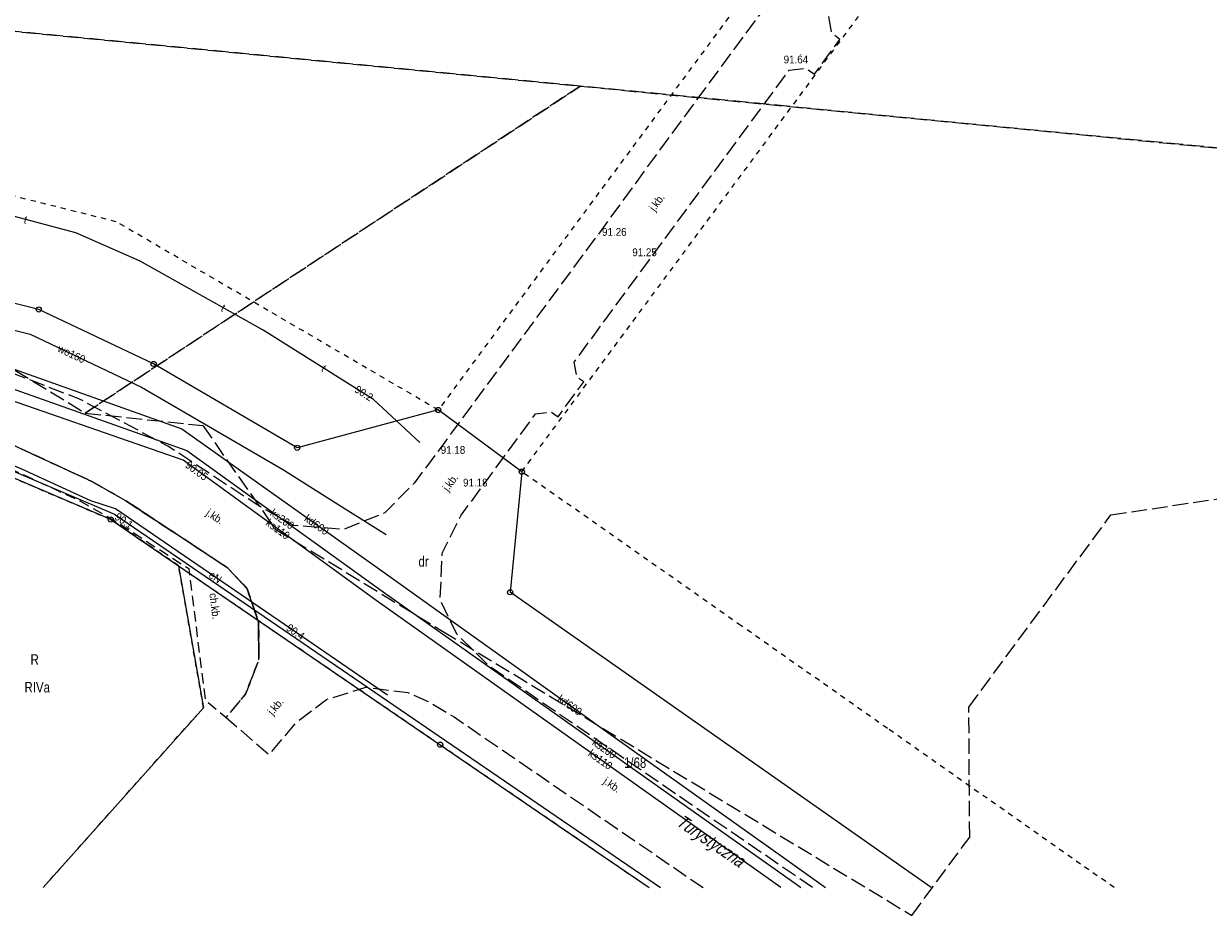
# Model space of a CAD drawing. Header units: metres. Extents: x 6540907 to 6541833, y 5893434 to 5894895.
# Tile 104 of 256: x 6541257 to 6541371, y 5893989 to 5894075. Entities that reach past the tile are written whole.
import ezdxf
from ezdxf.enums import TextEntityAlignment as Align

# ---------------------------------------------------------------- set-up
doc = ezdxf.new("R2010")
doc.units = ezdxf.units.M
doc.header["$MEASUREMENT"] = 0
for name, pattern in [('1.0_0.5', [1.5, 1, -0.5]), ('1.5_0.5', [2, 1.5, -0.5]), ('219-500', [0, 0]), ('egkk-500', [2, 1.5, -0.5]), ('egug-500', [1, 0.5, -0.5])]:
    doc.linetypes.add(name, pattern=pattern)
doc.layers.get('0').update_dxf_attribs({"color": 2, "linetype": 'CONTINUOUS', "lineweight": 5})
for name, color, linetype, lineweight in [('202-punkt graniczny', 251, 'CONTINUOUS', 9), ('203-punkt graniczny', 251, 'CONTINUOUS', 9), ('209-oznaczenie konturu klasyfikacyjnego', 251, 'CONTINUOUS', 9), ('210-oznaczenie konturu użytku gruntowego', 251, 'CONTINUOUS', 9), ('211-numer działki ewidencyjnej', 156, 'CONTINUOUS', 9), ('217-kontur klasyfikacyjny', 251, 'CONTINUOUS', 9), ('218-kontur użytku gruntowego', 251, 'CONTINUOUS', 9), ('219-działka ewidencyjna', 152, 'CONTINUOUS', 18), ('994-Nazwa ulicy', 251, 'CONTINUOUS', 9), ('chodnik', 251, 'CONTINUOUS', 9), ('chodnik-Atr17', 251, 'CONTINUOUS', 9), ('jezdnia', 251, 'CONTINUOUS', 9), ('jezdnia-Atr17', 251, 'CONTINUOUS', 9), ('krawężnik', 251, 'CONTINUOUS', 9), ('pikieta sztuczna', 251, 'CONTINUOUS', 9), ('pikieta sztuczna-Atr2', 251, 'CONTINUOUS', 9), ('przewód elektroenergetyczny podziemny', 251, 'CONTINUOUS', 9), ('przewód elektroenergetyczny podziemny-Atr1', 251, 'CONTINUOUS', 9), ('przewód kanalizacyjny', 251, 'CONTINUOUS', 9), ('przewód kanalizacyjny-Atr1', 251, 'CONTINUOUS', 9), ('przewód telekomunikacyjny podziemny', 251, 'CONTINUOUS', 9), ('przewód telekomunikacyjny podziemny-Atr1', 251, 'CONTINUOUS', 9), ('przewód wodociągowy', 251, 'CONTINUOUS', 9), ('przewód wodociągowy-Atr1', 251, 'CONTINUOUS', 9), ('rzędna', 251, 'CONTINUOUS', 9), ('rzędna-Atr2', 251, 'CONTINUOUS', 9)]:
    doc.layers.add(name, color=color, linetype=linetype, lineweight=lineweight)
doc.styles.get("Standard").update_dxf_attribs({"font": 'Arial', "width": 0.75})

# ---------------------------------------------------------------- blocks, each defined once
blk = doc.blocks.new('203')
at = {"linetype": 'Continuous', "lineweight": 0}
h = blk.add_hatch(color=0, dxfattribs=at)
edge = h.paths.add_edge_path()
edge.add_arc((0, 0), 0.045, 0, 360)
blk = doc.blocks.new('202')
at = {"color": 0, "linetype": 'Continuous', "lineweight": 0}
blk.add_circle((0, 0), 0.25, dxfattribs=at)
blk = doc.blocks.new('PW01')
at = {"linetype": 'Continuous', "lineweight": 13}
h = blk.add_hatch(color=0, dxfattribs=at)
edge = h.paths.add_edge_path()
edge.add_arc((0, 0), 0.045, 0, 360)

msp = doc.modelspace()

# ---------------------------------------------------------------- linework, layer by layer
at = {"layer": '217-kontur klasyfikacyjny', "linetype": 'egkk-500', "lineweight": 18, "flags": 128}
for points in [[(6541310.32, 5894068.58), (6541248.61, 5894074.56)], [(6541248.61, 5894074.56), (6541310.32, 5894068.58)], [(6541262.68, 5894037.12), (6541310.32, 5894068.58)], [(6541310.32, 5894068.58), (6541262.68, 5894037.12)], [(6541310.32, 5894068.58), (6541382.26, 5894061.6)], [(6541382.26, 5894061.6), (6541310.32, 5894068.58)], [(6541245.67, 5894047.5), (6541262.68, 5894037.12)], [(6541262.68, 5894037.12), (6541273.99, 5894035.92)], [(6541273.99, 5894035.92), (6541280.97, 5894025.96)], [(6541361.42, 5894027.32), (6541375.08, 5894029.38)], [(6541347.74, 5894008.83), (6541361.42, 5894027.32)], [(6541280.97, 5894025.96), (6541297.08, 5894016.13)], [(6541297.08, 5894016.13), (6541342.24, 5893988.79)], [(6541347.82, 5893996.32), (6541347.74, 5894008.83)], [(6541342.24, 5893988.79), (6541347.82, 5893996.32)]]:
    msp.add_lwpolyline(points, dxfattribs=at)
at = {"layer": '218-kontur użytku gruntowego', "linetype": 'egug-500', "lineweight": 18, "flags": 128}
for points in [[(6541325.22, 5894076.01), (6541311.53, 5894057.53)], [(6541322.55, 5894055.6), (6541338.01, 5894076.5)], [(6541265.67, 5894055.53), (6541238.8, 5894062.25)], [(6541311.53, 5894057.53), (6541296.66, 5894037.42)], [(6541296.66, 5894037.42), (6541265.67, 5894055.53)], [(6541304.7, 5894031.48), (6541322.55, 5894055.6)], [(6541265.15, 5894026.88), (6541248.06, 5894034.16)], [(6541248.06, 5894034.16), (6541265.15, 5894026.88)], [(6541325.82, 5894016.66), (6541304.7, 5894031.48)], [(6541271.67, 5894022.42), (6541265.15, 5894026.88)], [(6541265.15, 5894026.88), (6541271.67, 5894022.42)], [(6541274.06, 5894008.77), (6541271.67, 5894022.42)], [(6541271.67, 5894022.42), (6541296.85, 5894005.21)], [(6541339.9, 5894006.78), (6541325.82, 5894016.66)], [(6541258.63, 5893991.46), (6541274.06, 5894008.77)], [(6541358.49, 5893993.73), (6541339.9, 5894006.78)], [(6541296.85, 5894005.21), (6541308.82, 5893997.03)], [(6541308.82, 5893997.03), (6541316.97, 5893991.46)], [(6541361.73, 5893991.46), (6541358.49, 5893993.73)]]:
    msp.add_lwpolyline(points, dxfattribs=at)
at = {"layer": '219-działka ewidencyjna', "linetype": '219-500', "lineweight": 18, "flags": 128}
for points in [[(6541258.2, 5894047.09), (6541244.13, 5894050.61)], [(6541269.26, 5894041.85), (6541258.2, 5894047.09)], [(6541283.08, 5894033.78), (6541269.26, 5894041.85)], [(6541296.66, 5894037.42), (6541283.08, 5894033.78)], [(6541304.7, 5894031.48), (6541296.66, 5894037.42)], [(6541265.15, 5894026.88), (6541248.06, 5894034.16)], [(6541304.7, 5894031.48), (6541303.58, 5894019.88)], [(6541265.15, 5894026.88), (6541271.67, 5894022.42)], [(6541271.67, 5894022.42), (6541296.85, 5894005.21)], [(6541271.67, 5894022.42), (6541274.06, 5894008.77)], [(6541344.12, 5893991.46), (6541303.58, 5894019.88)], [(6541258.63, 5893991.46), (6541274.06, 5894008.77)], [(6541296.85, 5894005.21), (6541308.82, 5893997.03)], [(6541308.82, 5893997.03), (6541316.97, 5893991.46)]]:
    msp.add_lwpolyline(points, dxfattribs=at)
at = {"layer": 'chodnik', "linetype": '1.0_0.5', "lineweight": 18, "flags": 128}
msp.add_lwpolyline([(6541218.69, 5894038.29), (6541228.58, 5894038.16), (6541234.37, 5894037.58), (6541240.54, 5894036.53), (6541247.13, 5894034.72), (6541254.53, 5894032.2), (6541262.15, 5894028.68), (6541265.84, 5894026.57), (6541272.64, 5894022.15), (6541274.23, 5894009.5), (6541276.23, 5894007.82), (6541278.1, 5894010.06), (6541279.4, 5894013.39), (6541279.37, 5894017.01), (6541278.26, 5894020.22), (6541276.41, 5894022.21), (6541266.58, 5894028.69), (6541263.31, 5894030.54), (6541255.1, 5894034.33), (6541247.64, 5894036.82), (6541240.93, 5894038.67), (6541234.58, 5894039.74), (6541228.82, 5894040.3), (6541218.57, 5894040.46)], close=True, dxfattribs=at)
at = {"layer": 'jezdnia', "linetype": '1.5_0.5', "lineweight": 18, "flags": 128}
for points in [[(6541252.14, 5894122.68), (6541251.57, 5894123.38), (6541251.75, 5894124.94), (6541252.51, 5894125.51), (6541253.83, 5894137.44), (6541255.09, 5894138.35), (6541256.13, 5894138.24), (6541256.54, 5894141.77), (6541254.3, 5894141.98), (6541254.32, 5894142.23), (6541244.44, 5894150.1), (6541243.77, 5894150.47), (6541242.99, 5894150.52), (6541242.3, 5894150.3), (6541241.53, 5894151.16), (6541241.06, 5894152.01), (6541240.95, 5894152.18), (6541237.44, 5894150.15), (6541237.54, 5894150), (6541237.95, 5894149.25), (6541237.72, 5894147.86), (6541230.87, 5894144.13), (6541229.94, 5894135.97), (6541228.71, 5894135.05), (6541227.85, 5894135.12), (6541227.7, 5894135.14), (6541227.31, 5894131.58), (6541227.47, 5894131.56), (6541228.29, 5894131.47), (6541229.3, 5894130.24), (6541228.96, 5894127.02), (6541236.96, 5894116.93), (6541233.94, 5894088.79), (6541232.68, 5894087.81), (6541231.56, 5894087.92), (6541231.36, 5894087.95), (6541230.88, 5894083.76), (6541231.06, 5894083.73), (6541232.26, 5894083.6), (6541233.28, 5894082.53), (6541232.03, 5894071.04), (6541230.79, 5894070.08), (6541229.52, 5894070.18), (6541229.34, 5894070.21), (6541228.88, 5894066.1), (6541229.04, 5894066.04), (6541230.37, 5894065.9), (6541231.36, 5894064.82), (6541230.85, 5894060.02), (6541230.42, 5894056.3), (6541229.31, 5894052.42), (6541227.62, 5894049.76), (6541223.89, 5894047.78), (6541219.21, 5894047.1), (6541218.57, 5894040.46), (6541228.82, 5894040.3), (6541234.58, 5894039.74), (6541240.93, 5894038.67), (6541247.64, 5894036.82), (6541255.1, 5894034.33), (6541263.31, 5894030.54), (6541266.58, 5894028.69), (6541276.41, 5894022.21), (6541278.26, 5894020.22), (6541279.37, 5894017.01), (6541279.4, 5894013.39), (6541278.1, 5894010.06), (6541276.23, 5894007.82), (6541280.38, 5894004.25), (6541283.02, 5894007.37), (6541285.89, 5894009.56), (6541289.7, 5894010.75), (6541293.72, 5894010.23), (6541295.78, 5894009.33), (6541298.18, 5894007.89), (6541306.06, 5894002.49), (6541322.15, 5893991.46)], [(6541332.69, 5893991.46), (6541301.62, 5894012.73), (6541298.45, 5894015.84), (6541296.85, 5894019.15), (6541297.05, 5894023.65), (6541298.87, 5894027.29), (6541302.53, 5894032.27), (6541306.03, 5894037.05), (6541307.53, 5894037.23), (6541308.19, 5894036.76), (6541310.66, 5894040.12), (6541310, 5894040.57), (6541309.75, 5894042.03), (6541316.92, 5894051.78), (6541330.45, 5894070.12), (6541332.05, 5894070.32), (6541332.88, 5894069.74), (6541335.33, 5894073.07), (6541334.53, 5894073.66), (6541334.26, 5894075.29), (6541344.86, 5894089.7), (6541346.5, 5894089.93), (6541347.33, 5894089.33), (6541349.78, 5894092.63), (6541348.93, 5894093.22), (6541348.67, 5894094.83), (6541354.2, 5894102.33), (6541355.83, 5894102.54), (6541356.67, 5894101.94), (6541356.98, 5894101.84), (6541359.17, 5894104.8), (6541358.97, 5894105.1), (6541358.16, 5894105.69), (6541357.88, 5894107.28), (6541362.19, 5894113.11), (6541374.17, 5894116.54), (6541381.17, 5894125.98), (6541376.33, 5894136.71), (6541362.71, 5894135.44), (6541350.01, 5894118.19), (6541350.05, 5894105.9), (6541339.45, 5894091.52), (6541337.85, 5894091.32), (6541337.01, 5894091.9), (6541334.68, 5894088.75), (6541335.45, 5894088.17), (6541335.8, 5894086.6), (6541317.36, 5894061.59), (6541311.98, 5894054.22), (6541298.08, 5894035.43), (6541297.12, 5894034.1), (6541294.37, 5894030.42), (6541291.53, 5894027.53), (6541287.56, 5894025.92), (6541282.76, 5894026.31), (6541279.28, 5894028.25), (6541270.64, 5894033.93), (6541262.12, 5894038.47), (6541251.98, 5894042.39), (6541243.34, 5894044.93), (6541239.78, 5894046.82), (6541236.87, 5894050.27), (6541235.88, 5894055.55), (6541236.6, 5894062.6), (6541239.58, 5894089.91), (6541240.78, 5894090.77), (6541241.64, 5894090.66), (6541241.94, 5894090.59), (6541242.4, 5894094.85), (6541242.18, 5894094.86), (6541241.26, 5894094.94), (6541240.26, 5894096.12), (6541241.69, 5894109.28), (6541242.94, 5894110.26), (6541243.85, 5894110.19), (6541244.37, 5894114.44), (6541244.49, 5894114.43), (6541244.37, 5894114.44), (6541243.39, 5894114.57), (6541242.37, 5894115.78), (6541242.59, 5894118.07), (6541246.72, 5894121.17), (6541248.29, 5894120.93), (6541248.96, 5894120.1), (6541252.14, 5894122.68)]]:
    msp.add_lwpolyline(points, dxfattribs=at)
at = {"layer": 'krawężnik', "linetype": 'Continuous', "lineweight": 25, "flags": 128}
msp.add_lwpolyline([(6541279.4, 5894013.39), (6541279.37, 5894017.01), (6541278.26, 5894020.22), (6541276.41, 5894022.21), (6541266.58, 5894028.69), (6541263.31, 5894030.54), (6541255.1, 5894034.33), (6541247.64, 5894036.82), (6541240.93, 5894038.67), (6541234.58, 5894039.74), (6541228.82, 5894040.3), (6541218.57, 5894040.46), (6541217.78, 5894040.42), (6541208.97, 5894039.47), (6541197.36, 5894036.72), (6541187.13, 5894032.77), (6541178.96, 5894028.53), (6541170.33, 5894022.73), (6541163.17, 5894016.66), (6541154.77, 5894007.2), (6541148.56, 5893999.51), (6541142.39, 5893991.46)], dxfattribs=at)
at = {"layer": 'przewód elektroenergetyczny podziemny', "linetype": 'Continuous', "lineweight": 18, "flags": 128}
for points in [[(6541219.23, 5894037.1), (6541227.86, 5894037.49), (6541248.19, 5894034.75), (6541265.49, 5894027.38), (6541318.04, 5893991.46)], [(6541291.79, 5894009.99), (6541281.87, 5894016.79), (6541265.58, 5894027.9), (6541263.21, 5894028.67), (6541256.56, 5894031.73), (6541248.48, 5894035.17), (6541231.27, 5894037.41), (6541231.25, 5894037.74)]]:
    msp.add_lwpolyline(points, dxfattribs=at)
at = {"layer": 'przewód kanalizacyjny', "linetype": 'Continuous', "lineweight": 18, "flags": 128}
for points in [[(6541329.65, 5893991.46), (6541290.77, 5894019.01), (6541272.11, 5894032.59), (6541231.46, 5894046.69), (6541211.3, 5894045.76), (6541209, 5894054.53), (6541207.86, 5894055.89)], [(6541132.92, 5893991.46), (6541145.28, 5894008.61), (6541151.97, 5894017.62), (6541157.88, 5894021.73), (6541181.23, 5894038.02), (6541212.63, 5894043.17), (6541238.66, 5894047.44), (6541271.97, 5894035.59), (6541290.99, 5894022.11), (6541299.01, 5894016.38), (6541299.89, 5894015.75), (6541311.03, 5894007.81), (6541311.77, 5894007.26), (6541330.11, 5893994.18), (6541333.95, 5893991.46)], [(6541183.85, 5894037.57), (6541184.42, 5894037.76), (6541209.88, 5894046.37), (6541231.53, 5894048.01), (6541272.47, 5894033.53), (6541291.35, 5894019.91), (6541331.4, 5893991.59), (6541331.58, 5893991.46)]]:
    msp.add_lwpolyline(points, dxfattribs=at)
at = {"layer": 'przewód telekomunikacyjny podziemny', "linetype": 'Continuous', "lineweight": 18, "flags": 128}
msp.add_lwpolyline([(6541294.89, 5894034.3), (6541290.43, 5894038.44), (6541279.8, 5894045.11), (6541267.96, 5894051.73), (6541261.76, 5894054.45), (6541245.95, 5894058.68), (6541238.59, 5894057.79), (6541234.31, 5894057.9), (6541228.51, 5894059.71)], dxfattribs=at)
at = {"layer": 'przewód wodociągowy', "linetype": 'Continuous', "lineweight": 18, "flags": 128}
msp.add_lwpolyline([(6541229.21, 5894050.36), (6541243.67, 5894048.14), (6541257.36, 5894044.72), (6541268.09, 5894039.63), (6541281.75, 5894031.67), (6541287.69, 5894027.92), (6541291.64, 5894025.43)], dxfattribs=at)

# ---------------------------------------------------------------- block references
at = {"layer": '202-punkt graniczny', "linetype": 'Continuous', "lineweight": 18}
for p in [(6541258.2, 5894047.09), (6541269.26, 5894041.85), (6541296.66, 5894037.42), (6541283.08, 5894033.78), (6541304.7, 5894031.48), (6541265.15, 5894026.88), (6541303.58, 5894019.88), (6541296.85, 5894005.21)]:
    msp.add_blockref('202', p, dxfattribs=at)
at = {"layer": '203-punkt graniczny', "linetype": 'Continuous', "lineweight": 18}
for p in [(6541271.67, 5894022.42), (6541274.06, 5894008.77), (6541308.82, 5893997.03)]:
    msp.add_blockref('203', p, dxfattribs=at)
at = {"layer": 'pikieta sztuczna', "linetype": 'Continuous', "lineweight": 13}
for p in [(6541331.56, 5894071.64), (6541311.98, 5894054.22), (6541316.92, 5894051.78), (6541297.12, 5894034.1), (6541301.32, 5894030.64)]:
    msp.add_blockref('PW01', p, dxfattribs=at)
at = {"layer": 'rzędna', "linetype": 'Continuous', "lineweight": 18}
for p in [(6541290.43, 5894038.44), (6541272.11, 5894032.59), (6541281.87, 5894016.79)]:
    msp.add_blockref('PW01', p, dxfattribs=at)
at = {"layer": 'rzędna', "linetype": 'Continuous', "lineweight": 18, "rotation": 325.652}
msp.add_blockref('PW01', (6541265.49, 5894027.38), dxfattribs=at)

# ---------------------------------------------------------------- texts
at = {"layer": '209-oznaczenie konturu klasyfikacyjnego', "linetype": 'Continuous', "lineweight": 18, "width": 0.79}
msp.add_text('RIVa', height=1, dxfattribs=at).set_placement((6541256.83, 5894011.24), align=Align.TOP_LEFT)
at = {"layer": '210-oznaczenie konturu użytku gruntowego', "linetype": 'Continuous', "lineweight": 18, "width": 0.79}
for s, p in [('dr', (6541294.76, 5894022.34)), ('R', (6541257.41, 5894012.91))]:
    msp.add_text(s, height=1, dxfattribs=at).set_placement(p)
at = {"layer": '211-numer działki ewidencyjnej', "linetype": 'Continuous', "lineweight": 18, "width": 0.79}
msp.add_text('1/68', height=1, dxfattribs=at).set_placement((6541314.54, 5894003.98), align=Align.TOP_LEFT)
at = {"layer": '994-Nazwa ulicy', "linetype": 'Continuous', "lineweight": 25, "oblique": 15, "width": 0.79}
msp.add_text('Turystyczna', height=1.25, rotation=325.818, dxfattribs=at).set_placement((6541319.46, 5893997.54))
at = {"layer": 'chodnik-Atr17', "width": 0.9}
msp.add_text('ch.kb.', height=0.75, rotation=277.164, dxfattribs=at).set_placement((6541274.62, 5894019.75))
at = {"layer": 'jezdnia-Atr17', "width": 0.9}
for rotation, p in [(53.613, (6541317.49, 5894056.48)), (53.613, (6541317.49, 5894056.48)), (53.686, (6541297.61, 5894029.52)), (53.686, (6541297.61, 5894029.52)), (326.607, (6541274.24, 5894027.33)), (326.607, (6541274.24, 5894027.33)), (49.764, (6541280.72, 5894007.99)), (49.764, (6541280.72, 5894007.99)), (325.563, (6541312.48, 5894001.52)), (325.563, (6541312.48, 5894001.52))]:
    msp.add_text('j.kb.', height=0.75, rotation=rotation, dxfattribs=at).set_placement(p)
at = {"layer": 'pikieta sztuczna-Atr2', "width": 0.9}
for s, p in [('91.64', (6541329.91, 5894070.77)), ('91.26', (6541312.43, 5894054.18)), ('91.25', (6541315.34, 5894052.22)), ('91.18', (6541296.9, 5894033.2)), ('91.18', (6541299.05, 5894030.06))]:
    msp.add_text(s, height=0.75, dxfattribs=at).set_placement(p)
at = {"layer": 'przewód elektroenergetyczny podziemny-Atr1', "width": 0.9}
msp.add_text('eN', height=0.75, rotation=325.705, dxfattribs=at).set_placement((6541274.7, 5894021.68), align=Align.MIDDLE_LEFT)
at = {"layer": 'przewód kanalizacyjny-Atr1', "width": 0.9}
for s, rotation, p in [('ks200', 324.194, (6541280.62, 5894027.65)), ('ks110', 323.954, (6541280.21, 5894026.69)), ('kd600', 324.674, (6541283.91, 5894027.12)), ('kd600', 324.521, (6541308.28, 5894009.77)), ('ks200', 324.735, (6541311.63, 5894005.57)), ('ks110', 324.681, (6541311.24, 5894004.51))]:
    msp.add_text(s, height=0.75, rotation=rotation, dxfattribs=at).set_placement(p, align=Align.MIDDLE_LEFT)
at = {"layer": 'przewód telekomunikacyjny podziemny-Atr1', "width": 0.9}
for rotation, p in [(345.021, (6541256.81, 5894055.77)), (330.789, (6541275.85, 5894047.32)), (327.893, (6541285.53, 5894041.52))]:
    msp.add_text('t', height=0.75, rotation=rotation, dxfattribs=at).set_placement(p, align=Align.MIDDLE_LEFT)
at = {"layer": 'przewód wodociągowy-Atr1', "width": 0.9}
msp.add_text('wo160', height=0.75, rotation=334.622, dxfattribs=at).set_placement((6541260.11, 5894043.41), align=Align.MIDDLE_LEFT)
at = {"layer": 'rzędna-Atr2', "width": 0.9}
for s, rotation, p in [('90.2', 327.893, (6541288.73, 5894039.51)), ('90.1', 325.648, (6541265.65, 5894027.27)), ('90.4', 325.57, (6541282.16, 5894016.59))]:
    msp.add_text(s, height=0.75, rotation=rotation, dxfattribs=at).set_placement(p, align=Align.MIDDLE_LEFT)
msp.add_text('90.05', height=0.75, rotation=323.954, dxfattribs=at).set_placement((6541272.23, 5894031.96))

doc.saveas('drawing.dxf')
